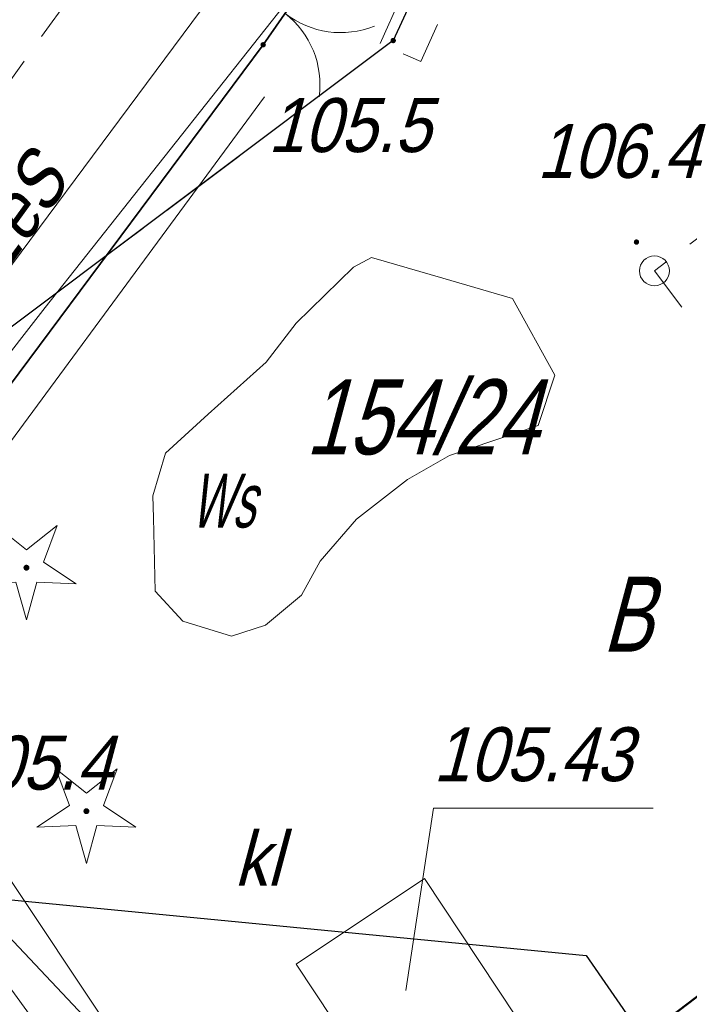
# Model space of a CAD drawing. Extents: x 6530721 to 6531385, y 5978377 to 5979143.
# Tile 61 of 146: x 6531005 to 6531016, y 5978747 to 5978763. Entities that reach past the tile are written whole.
import ezdxf

# ---------------------------------------------------------------- set-up
doc = ezdxf.new("R2010")
doc.units = 0
doc.set_wipeout_variables(frame=1)
for name, pattern in [('AB_rokocin 2014-08-13 AC2004$0$1.0_0.5', [1.5, 1, -0.5]), ('AB_rokocin 2014-08-13 AC2004$0$1.5_0.5', [2, 1.5, -0.5]), ('AB_rokocin 2014-08-13 AC2004$0$l217_500', [2, 1.5, -0.5]), ('AB_rokocin 2014-08-13 AC2004$0$l219_500', [0])]:
    doc.linetypes.add(name, pattern=pattern)
for name, color, linetype, lineweight in [('AB-wymiarowa', 7, 'Continuous', 30), ('AB_rokocin 2014-08-13 AC2004$0$!arkusz4', 7, 'Continuous', 18), ('AB_rokocin 2014-08-13 AC2004$0$203-Punkt załamania granicy działki nie stabilizowany', 7, 'Continuous', 18), ('AB_rokocin 2014-08-13 AC2004$0$209-Opis konturu klasyfikacyjnego', 7, 'Continuous', 18), ('AB_rokocin 2014-08-13 AC2004$0$211-Nr działki', 7, 'Continuous', 18), ('AB_rokocin 2014-08-13 AC2004$0$217-Granica konturu klasyfikcyjnego', 7, 'Continuous', 18), ('AB_rokocin 2014-08-13 AC2004$0$219-Linia granicy', 7, 'Continuous', 18), ('AB_rokocin 2014-08-13 AC2004$0$312-Budynek', 7, 'Continuous', 18), ('AB_rokocin 2014-08-13 AC2004$0$346-Wiata obrys', 7, 'Continuous', 18), ('AB_rokocin 2014-08-13 AC2004$0$346-Wiata słupy symb.', 7, 'Continuous', 18), ('AB_rokocin 2014-08-13 AC2004$0$685-Osadnik kanal. lokalnej szambo - obrys-SK', 7, 'Continuous', 18), ('AB_rokocin 2014-08-13 AC2004$0$685-Osadnik kanal. lokalnej szambo - obrys-SK-Atr17', 7, 'Continuous', 18), ('AB_rokocin 2014-08-13 AC2004$0$685-Osadnik kanal. lokalnej szambo - obrys-SK-Atr2', 7, 'Continuous', 18), ('AB_rokocin 2014-08-13 AC2004$0$851-Wody stojce nazwa', 7, 'Continuous', 18), ('AB_rokocin 2014-08-13 AC2004$0$903-Żywopłot', 7, 'Continuous', 18), ('AB_rokocin 2014-08-13 AC2004$0$905-Brama w ogrodzeniu', 7, 'Continuous', 18), ('AB_rokocin 2014-08-13 AC2004$0$drzewo iglaste (punkt)', 7, 'Continuous', 18), ('AB_rokocin 2014-08-13 AC2004$0$jezdnia (powierzchnia)', 7, 'Continuous', 18), ('AB_rokocin 2014-08-13 AC2004$0$ogrodzenie trwałe (linia)', 7, 'Continuous', 18), ('AB_rokocin 2014-08-13 AC2004$0$przewód elektroenergetyczny (linia)-SEPOD', 7, 'Continuous', 18), ('AB_rokocin 2014-08-13 AC2004$0$przewód elektroenergetyczny (linia)-SEPOD-Atr1', 7, 'Continuous', 18), ('AB_rokocin 2014-08-13 AC2004$0$przewód gazowy - projektowany (linia)-SG', 7, 'Continuous', 18), ('AB_rokocin 2014-08-13 AC2004$0$przewód telekomunikacyjny (linia)-STPOD', 7, 'Continuous', 18), ('AB_rokocin 2014-08-13 AC2004$0$przewód wodociągowy (linia)-SW', 7, 'Continuous', 18), ('AB_rokocin 2014-08-13 AC2004$0$punkt wysokościowy naturalny', 7, 'Continuous', 18), ('AB_rokocin 2014-08-13 AC2004$0$punkt wysokościowy naturalny-Atr2', 7, 'Continuous', 18), ('AB_rokocin 2014-08-13 AC2004$0$woda stojąca (powierzchnia)', 7, 'Continuous', 18)]:
    doc.layers.add(name, color=color, linetype=linetype, lineweight=lineweight)
doc.layers.add('gaPionowe', color=7, linetype='Continuous')
doc.styles.add('AB_rokocin 2014-08-13 AC2004$0$Standard', font='txt')
doc.styles.get("Standard").update_dxf_attribs({"font": 'simplex.shx', "width": 0.75, "height": 1.25})
doc.linetypes.add('AB_rokocin 2014-08-13 AC2004$0$902-500', pattern='A,3.75,0,[1,ksztalty.shx,S=0.5,R=0,X=0,Y=0],3.75', length=7.5)
doc.linetypes.add('AB_rokocin 2014-08-13 AC2004$0$903-500', pattern='A,0,-0.001,0,[6,ksztalty.shx,S=0.667,R=0,X=0,Y=0],-3', length=3.001)
doc.dimstyles.new('GA4-LEADER', dxfattribs={"dimtxt": 1, "dimasz": 1, "dimexe": 1, "dimexo": 1, "dimgap": 1, "dimtad": 1, "dimtxsty": 'Standard', "dimcen": 1, "dimadec": 0, "dimazin": 0, "dimtfac": 1, "dimtmove": 0, "dimatfit": 3, "dimfxl": 1, "dimarcsym": 0})

# ---------------------------------------------------------------- blocks, each defined once
blk = doc.blocks.new('AB_rokocin 2014-08-13 AC2004$0$OP011')
at = {"linetype": 'Continuous', "lineweight": 13}
h = blk.add_hatch(color=0, dxfattribs=at)
edge = h.paths.add_edge_path()
edge.add_arc((0, 0), 0.05, 0, 360)
at = {"color": 0, "linetype": 'Continuous', "lineweight": 13}
for p, q in [((-0.283, 0.093), (-0.512, 0.706)), ((-0.512, 0.706), (0, 0.299)), ((0, 0.299), (0.512, 0.706)), ((0.512, 0.706), (0.283, 0.093)), ((-0.828, -0.268), (-0.283, 0.093)), ((0.283, 0.093), (0.828, -0.268)), ((-0.175, -0.24), (-0.828, -0.268)), ((0, -0.87), (-0.175, -0.24)), ((0.175, -0.24), (0, -0.87)), ((0.828, -0.268), (0.175, -0.24))]:
    blk.add_line(p, q, dxfattribs=at)
blk = doc.blocks.new('AB_rokocin 2014-08-13 AC2004$0$PW01')
at = {"linetype": 'Continuous', "lineweight": 13}
h = blk.add_hatch(color=0, dxfattribs=at)
edge = h.paths.add_edge_path()
edge.add_arc((0, 0), 0.045, 0, 360)
blk = doc.blocks.new('AB_rokocin 2014-08-13 AC2004$0$905')
at = {"color": 0, "linetype": 'Continuous', "lineweight": 0}
for centre, start, end in [((-1.5, 0), 0, 60), ((1.5, 0), 120, 180)]:
    blk.add_arc(centre, 1.5, start, end, dxfattribs=at)
blk = doc.blocks.new('AB_rokocin 2014-08-13 AC2004$0$311')
at = {"color": 0, "linetype": 'Continuous', "lineweight": 0}
blk.add_circle((0, 0), 0.25, dxfattribs=at)
blk = doc.blocks.new('AB_rokocin 2014-08-13 AC2004$0$203')
at = {"linetype": 'Continuous', "lineweight": 0}
h = blk.add_hatch(color=0, dxfattribs=at)
edge = h.paths.add_edge_path()
edge.add_arc((0, 0), 0.045, 0, 360)
blk = doc.blocks.new('AB_rokocin 2014-08-13 AC2004')
at = {"layer": 'AB_rokocin 2014-08-13 AC2004$0$217-Granica konturu klasyfikcyjnego', "color": 3, "linetype": 'AB_rokocin 2014-08-13 AC2004$0$l217_500', "lineweight": 18, "flags": 128}
for points in [[(6531011.24, 5978762.93), (6531015.02, 5978771.1)], [(6531011.24, 5978762.93), (6531015.02, 5978771.1)], [(6531004.26, 5978757.7), (6531011.24, 5978762.93)], [(6531004.26, 5978757.7), (6531011.24, 5978762.93)]]:
    blk.add_lwpolyline(points, dxfattribs=at)
at = {"layer": 'AB_rokocin 2014-08-13 AC2004$0$219-Linia granicy', "color": 92, "linetype": 'AB_rokocin 2014-08-13 AC2004$0$l219_500', "lineweight": 30, "flags": 128}
for points in [[(6531015.02, 5978771.1), (6531011.24, 5978762.93)], [(6531015.02, 5978771.1), (6531011.24, 5978762.93)], [(6531011.24, 5978762.93), (6531004.26, 5978757.7)], [(6531011.24, 5978762.93), (6531004.26, 5978757.7)]]:
    blk.add_lwpolyline(points, dxfattribs=at)
at = {"layer": 'AB_rokocin 2014-08-13 AC2004$0$312-Budynek', "color": 250, "linetype": 'Continuous', "lineweight": 50, "flags": 128}
blk.add_lwpolyline([(6531015.1, 5978746.07), (6531023.56, 5978752.5)], dxfattribs=at)
at = {"layer": 'AB_rokocin 2014-08-13 AC2004$0$346-Wiata obrys', "color": 7, "linetype": 'AB_rokocin 2014-08-13 AC2004$0$1.0_0.5', "lineweight": 18, "flags": 128}
blk.add_lwpolyline([(6531019.12, 5978761.75), (6531021.64, 5978758.46), (6531018.1, 5978755.76), (6531015.6, 5978759.09)], close=True, dxfattribs=at)
at = {"layer": 'AB_rokocin 2014-08-13 AC2004$0$685-Osadnik kanal. lokalnej szambo - obrys-SK', "color": 7, "linetype": 'Continuous', "lineweight": 18, "flags": 128}
blk.add_lwpolyline([(6531009.62, 5978747.53), (6531011.76, 5978748.96), (6531013.29, 5978746.65), (6531011.15, 5978745.22)], close=True, dxfattribs=at)
at = {"layer": 'AB_rokocin 2014-08-13 AC2004$0$685-Osadnik kanal. lokalnej szambo - obrys-SK-Atr2', "color": 7, "linetype": 'ByBlock', "flags": 128}
blk.add_lwpolyline([(6531011.45, 5978747.09), (6531011.91, 5978750.13), (6531015.58, 5978750.13)], dxfattribs=at)
at = {"layer": 'AB_rokocin 2014-08-13 AC2004$0$903-Żywopłot', "color": 7, "linetype": 'AB_rokocin 2014-08-13 AC2004$0$903-500', "lineweight": 18, "flags": 128}
for points in [[(6531009.09, 5978761.99), (6531003.14, 5978753.92)], [(6531003.84, 5978750.44), (6531010.98, 5978739.75)]]:
    blk.add_lwpolyline(points, dxfattribs=at)
at = {"layer": 'AB_rokocin 2014-08-13 AC2004$0$jezdnia (powierzchnia)', "color": 252, "linetype": 'AB_rokocin 2014-08-13 AC2004$0$1.5_0.5', "lineweight": 18, "flags": 128}
blk.add_lwpolyline([(6530985.78, 5979082.6), (6530984.46, 5979063.44), (6530982.52, 5979039.61), (6530981.54, 5979013.49), (6530979.39, 5978979.44), (6530978.32, 5978955.43), (6530977.32, 5978924.35), (6530977.18, 5978898.97), (6530975.4, 5978882.76), (6530973.84, 5978878.32), (6530971.37, 5978876.16), (6530968.23, 5978875.09), (6530950.8, 5978875.6), (6530950.25, 5978872.17), (6530968.11, 5978871.47), (6530973.1, 5978871.84), (6530979.12, 5978872.07), (6530985.71, 5978871.57), (6530988.36, 5978870.67), (6531008.02, 5978871.57), (6531029.25, 5978872.87), (6531034.44, 5978873.09), (6531036.17, 5978871.36), (6531037.18, 5978869.25), (6531041.13, 5978844.83), (6531042.78, 5978824.44), (6531036.31, 5978809.51), (6531027.43, 5978796.52), (6531014.3, 5978782.64), (6530999.37, 5978764.06), (6530996.85, 5978762.8), (6530994.1, 5978762.43), (6530991.66, 5978762.96), (6530999.88, 5978750.96), (6531000.38, 5978752.27), (6531000.47, 5978755.1), (6531001.45, 5978757.52), (6531017.67, 5978780.17), (6531028.21, 5978793.19), (6531039.69, 5978808.37), (6531046.64, 5978824.27)], dxfattribs=at)
at = {"layer": 'AB_rokocin 2014-08-13 AC2004$0$ogrodzenie trwałe (linia)', "color": 252, "linetype": 'AB_rokocin 2014-08-13 AC2004$0$902-500', "lineweight": 35, "flags": 128}
blk.add_lwpolyline([(6531040.81, 5978802.39), (6531039, 5978800.16), (6531036.52, 5978797.32), (6531032.64, 5978793), (6531031.99, 5978792.22), (6531028.23, 5978787.99), (6531023.91, 5978782.34), (6531022.84, 5978781.16), (6531019.25, 5978776.56), (6531018.45, 5978775.2), (6531015.04, 5978770.97), (6531046.86, 5978730.59), (6531039.44, 5978715.67), (6531033.78, 5978704.64), (6531018.6, 5978726.77), (6531018.12, 5978727.63), (6531015.98, 5978730.61), (6531012.74, 5978734.92), (6531010.83, 5978737.95), (6531010.09, 5978738.95), (6531000.92, 5978751.92), (6531009.07, 5978762.86), (6531009.68, 5978763.74), (6531015.04, 5978770.97)], dxfattribs=at)
at = {"layer": 'AB_rokocin 2014-08-13 AC2004$0$przewód elektroenergetyczny (linia)-SEPOD', "color": 1, "linetype": 'Continuous', "lineweight": 18, "flags": 128}
blk.add_lwpolyline([(6531016.57, 5978774.92), (6530999.78, 5978752.35), (6531009.61, 5978738.01), (6531012.53, 5978734.1), (6531018.44, 5978725.66), (6531033.46, 5978703.79), (6531047.58, 5978687.83), (6531071.83, 5978661.18), (6531077.69, 5978661.73), (6531081.66, 5978668.68), (6531091.97, 5978688.52), (6531101.98, 5978708.16), (6531112.22, 5978727.55), (6531122.08, 5978747.33), (6531132, 5978765.74), (6531132.11, 5978766.31), (6531132.42, 5978767.25), (6531132.14, 5978777.68), (6531136.89, 5978786.86), (6531137.71, 5978789.05)], dxfattribs=at)
at = {"layer": 'AB_rokocin 2014-08-13 AC2004$0$przewód gazowy - projektowany (linia)-SG', "color": 52, "linetype": 'AB_rokocin 2014-08-13 AC2004$0$1.0_0.5', "lineweight": 18, "flags": 128}
blk.add_lwpolyline([(6531011.02, 5978762.88), (6531011.62, 5978764.22), (6531012.3, 5978763.92), (6531011.7, 5978762.58)], close=True, dxfattribs=at)
at = {"layer": 'AB_rokocin 2014-08-13 AC2004$0$przewód telekomunikacyjny (linia)-STPOD', "color": 30, "linetype": 'Continuous', "lineweight": 18, "flags": 128}
for points in [[(6530959.42, 5978808.41), (6530965.43, 5978799.83), (6530968.78, 5978794.78), (6530973.97, 5978787.45), (6530977.67, 5978782.15), (6530981.23, 5978777.09), (6530983.94, 5978778.42), (6530989.79, 5978769.77), (6530994.03, 5978763.46), (6530996.43, 5978759.9), (6530998.79, 5978756.77), (6531001.7, 5978753.69), (6531005.43, 5978758.48), (6531010.3, 5978764.63), (6531015.99, 5978771.85), (6531018.01, 5978774.3), (6531025.85, 5978784.41), (6531027.94, 5978787.09), (6531028.12, 5978789.16), (6531034.2, 5978795.72), (6531038.85, 5978799.89), (6531041.99, 5978803.33)], [(6531001.7, 5978753.69), (6531001.1, 5978752.3), (6531006.22, 5978745.24), (6531010.89, 5978738.97), (6531016.93, 5978731.39), (6531020.97, 5978726.4), (6531022.58, 5978724.59), (6531028.16, 5978717.3), (6531035.01, 5978708.25), (6531041.44, 5978699.96), (6531046.74, 5978693.24), (6531050.94, 5978687.69), (6531056.58, 5978680.42), (6531060.67, 5978675.2), (6531065.43, 5978668.89), (6531068.98, 5978664.28)]]:
    blk.add_lwpolyline(points, dxfattribs=at)
at = {"layer": 'AB_rokocin 2014-08-13 AC2004$0$przewód wodociągowy (linia)-SW', "color": 5, "linetype": 'Continuous', "lineweight": 18, "flags": 128}
blk.add_lwpolyline([(6530994.24, 5978760.05), (6530996.5, 5978757.15), (6531000.78, 5978751.8), (6531003.91, 5978748.96), (6531007.61, 5978745.04), (6531012.73, 5978739.64), (6531015.32, 5978737.26), (6531019.88, 5978732.34), (6531022.92, 5978728.41), (6531025.7, 5978723.98), (6531028.63, 5978719.63), (6531034.97, 5978710.84), (6531039.83, 5978704.42), (6531041.69, 5978702.12), (6531047.7, 5978694.68), (6531052.05, 5978688.38), (6531056.3, 5978683.5), (6531059.09, 5978679.72), (6531062.92, 5978674.36), (6531067, 5978669.11), (6531070.33, 5978664.78)], dxfattribs=at)
at = {"layer": 'AB_rokocin 2014-08-13 AC2004$0$woda stojąca (powierzchnia)', "color": 141, "linetype": 'Continuous', "lineweight": 18, "flags": 128}
blk.add_lwpolyline([(6531007.23, 5978755.34), (6531007.44, 5978756.05), (6531008.15, 5978756.7), (6531009.12, 5978757.57), (6531009.62, 5978758.22), (6531010.58, 5978759.15), (6531010.88, 5978759.31), (6531012.07, 5978758.97), (6531013.23, 5978758.63), (6531013.94, 5978757.35), (6531013.66, 5978756.51), (6531012.18, 5978756.01), (6531011.48, 5978755.61), (6531010.63, 5978754.95), (6531010.02, 5978754.25), (6531009.71, 5978753.68), (6531009.11, 5978753.18), (6531008.54, 5978753), (6531007.73, 5978753.25), (6531007.27, 5978753.75), (6531007.24, 5978754.97)], close=True, dxfattribs=at)
at = {"layer": 'AB_rokocin 2014-08-13 AC2004$0$203-Punkt załamania granicy działki nie stabilizowany', "color": 7, "linetype": 'Continuous', "lineweight": 18, "rotation": 171.887}
blk.add_blockref('AB_rokocin 2014-08-13 AC2004$0$203', (6531011.24, 5978762.93), dxfattribs=at)
at = {"layer": 'AB_rokocin 2014-08-13 AC2004$0$346-Wiata słupy symb.', "color": 7, "linetype": 'Continuous', "lineweight": 18, "rotation": 180}
blk.add_blockref('AB_rokocin 2014-08-13 AC2004$0$311', (6531015.6, 5978759.09), dxfattribs=at)
at = {"layer": 'AB_rokocin 2014-08-13 AC2004$0$905-Brama w ogrodzeniu', "color": 252, "linetype": 'Continuous', "lineweight": 35, "rotation": 232.038}
blk.add_blockref('AB_rokocin 2014-08-13 AC2004$0$905', (6531009.44, 5978763.38), dxfattribs=at)
at = {"layer": 'AB_rokocin 2014-08-13 AC2004$0$drzewo iglaste (punkt)', "color": 94, "linetype": 'Continuous', "lineweight": 13}
for p in [(6531005.12, 5978754.14), (6531006.12, 5978750.08)]:
    blk.add_blockref('AB_rokocin 2014-08-13 AC2004$0$OP011', p, dxfattribs=at)
at = {"layer": 'AB_rokocin 2014-08-13 AC2004$0$punkt wysokościowy naturalny', "color": 7, "linetype": 'Continuous', "lineweight": 13}
for p in [(6531009.07, 5978762.86), (6531015.3, 5978759.57)]:
    blk.add_blockref('AB_rokocin 2014-08-13 AC2004$0$PW01', p, dxfattribs=at)
at = {"layer": 'AB_rokocin 2014-08-13 AC2004$0$209-Opis konturu klasyfikacyjnego', "color": 3, "linetype": 'Continuous', "lineweight": 20, "style": 'AB_rokocin 2014-08-13 AC2004$0$Standard', "oblique": 15, "width": 0.741}
blk.add_text('B', height=1.25, dxfattribs=at).set_placement((6531014.73, 5978752.74))
at = {"layer": 'AB_rokocin 2014-08-13 AC2004$0$211-Nr działki', "color": 92, "linetype": 'Continuous', "lineweight": 30, "style": 'AB_rokocin 2014-08-13 AC2004$0$Standard', "oblique": 15, "width": 0.758}
blk.add_text('154/24', height=1.25, dxfattribs=at).set_placement((6531009.78, 5978756.03))
at = {"layer": 'AB_rokocin 2014-08-13 AC2004$0$685-Osadnik kanal. lokalnej szambo - obrys-SK-Atr17', "color": 7, "linetype": 'ByBlock', "lineweight": 20, "style": 'AB_rokocin 2014-08-13 AC2004$0$Standard', "oblique": 15, "width": 0.9}
blk.add_text('kl', height=0.9, dxfattribs=at).set_placement((6531008.59, 5978748.84))
at = {"layer": 'AB_rokocin 2014-08-13 AC2004$0$685-Osadnik kanal. lokalnej szambo - obrys-SK-Atr2', "color": 7, "linetype": 'ByBlock', "lineweight": 20, "style": 'AB_rokocin 2014-08-13 AC2004$0$Standard', "oblique": 15, "width": 0.9}
blk.add_text('105.43', height=0.9, dxfattribs=at).set_placement((6531011.91, 5978750.58))
at = {"layer": 'AB_rokocin 2014-08-13 AC2004$0$851-Wody stojce nazwa', "color": 7, "linetype": 'Continuous', "lineweight": 20, "style": 'AB_rokocin 2014-08-13 AC2004$0$Standard', "oblique": 15, "width": 0.616}
blk.add_text('Ws', height=0.9, dxfattribs=at).set_placement((6531007.85, 5978754.81))
at = {"layer": 'AB_rokocin 2014-08-13 AC2004$0$przewód elektroenergetyczny (linia)-SEPOD-Atr1', "color": 1, "linetype": 'ByBlock', "lineweight": 20, "style": 'AB_rokocin 2014-08-13 AC2004$0$Standard', "oblique": 15, "width": 0.9}
blk.add_text('2eS', height=0.9, rotation=54.148, dxfattribs=at).set_placement((6531004.73, 5978759.01))
at = {"layer": 'AB_rokocin 2014-08-13 AC2004$0$punkt wysokościowy naturalny-Atr2', "color": 252, "linetype": 'ByBlock', "lineweight": 20, "style": 'AB_rokocin 2014-08-13 AC2004$0$Standard', "oblique": 15, "width": 0.9}
for s, p in [('105.5', (6531009.15, 5978761.07)), ('106.4', (6531013.64, 5978760.64)), ('105.4', (6531003.84, 5978750.44))]:
    blk.add_text(s, height=0.9, dxfattribs=at).set_placement(p)
at = {"linetype": 'ByBlock'}
blk.add_wipeout([(6530875.993, 5978760.343), (6530918.965, 5978786.026), (6531046.134, 5978573.254), (6531003.162, 5978547.571)], dxfattribs=at).dxf.layer = 'AB_rokocin 2014-08-13 AC2004$0$!arkusz4'

msp = doc.modelspace()

# ---------------------------------------------------------------- block references
at = {"layer": 'AB-wymiarowa'}
msp.add_blockref('AB_rokocin 2014-08-13 AC2004', (0, 0), dxfattribs=at)

# ---------------------------------------------------------------- next in the draw order: leaders
at = {"layer": 'gaPionowe'}
msp.add_leader([(6531001.487, 5978748.931), (6531014.46, 5978747.674), (6531018.46, 5978741.911)], dimstyle='GA4-LEADER', override={"dimasz": 0.3}, dxfattribs=at)

doc.saveas('drawing.dxf')
